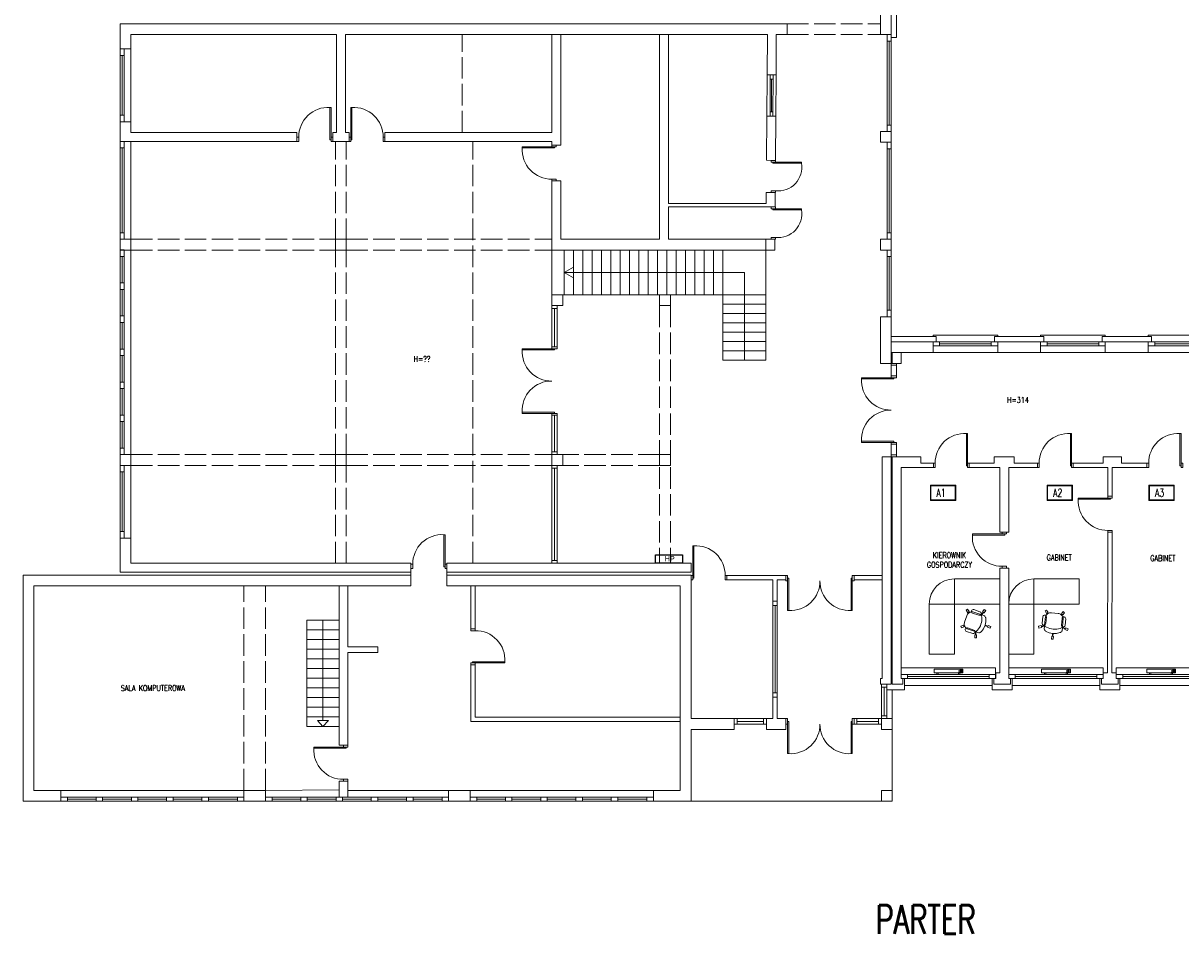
# Model space of a CAD drawing. Header units: millimetres. Extents: x -20020 to 55682, y 3351 to 17623.
# Tile 5 of 49: x -3241 to -17, y 3364 to 5901. Entities that reach past the tile are written whole.
import ezdxf

# ---------------------------------------------------------------- set-up
doc = ezdxf.new("R2010")
doc.units = ezdxf.units.MM
doc.linetypes.add('ACAD_ISO02W100', pattern=[15, 12, -3])
doc.layers.get('0').update_dxf_attribs({"color": 252, "lineweight": 9})
for name, color, linetype, lineweight in [('#UWAGI', 10, 'Continuous', 9), ('0 - przerywana', 252, 'ACAD_ISO02W100', 9), ('0- stolarka', 252, 'Continuous', 9), ('0- widokowe', 252, 'Continuous', 9), ('000 STOLARKA', 252, 'Continuous', 9), ('000- DODATKI', 252, 'Continuous', 9), ('000- ŚCIANY', 252, 'Continuous', 9), ('000-NUMERY SALI', 252, 'Continuous', 9), ('Grzejniki CO na rzucie', 252, 'Continuous', 9), ('PIK_09_MEBLE', 252, 'Continuous', 9)]:
    doc.layers.add(name, color=color, linetype=linetype, lineweight=lineweight)
doc.layers.add('Znaki bezp.', color=10, linetype='Continuous')
doc.styles.add('GENERATED_STYLE_7', font='txt', dxfattribs={"width": 0.8})
doc.styles.get("Standard").update_dxf_attribs({"font": 'romans.shx', "width": 0.7})

# ---------------------------------------------------------------- blocks, each defined once
blk = doc.blocks.new('OKNO 01')
at = {"layer": '0- stolarka'}
for points in [[(-526.8, 5012.8), (-706.8, 5012.8), (-706.8, 5001.8), (-526.8, 5001.8), (-526.8, 5012.8)], [(-688.6, 5012.8), (-688.6, 5001.8)], [(-688.6, 5007.3), (-545, 5007.3)], [(-545, 5012.8), (-545, 5001.8)]]:
    blk.add_lwpolyline(points, dxfattribs=at)
at = {"layer": '0- widokowe'}
for points in [[(-706.8, 5027.8), (-706.8, 5031.8), (-526.8, 5031.8), (-526.8, 5027.8)], [(-697.8, 5012.8), (-697.8, 5027.8), (-706.8, 5027.8)], [(-535.9, 5012.8), (-535.9, 5027.8), (-526.8, 5027.8)], [(-706.8, 4982.8), (-526.8, 4982.8)]]:
    blk.add_lwpolyline(points, dxfattribs=at)
blk = doc.blocks.new('d90')
at = {"layer": '0- stolarka'}
for points in [[(-270.5, 3071.8), (-270.5, 3161.8), (-267.5, 3161.8), (-267.5, 3071.8), (-270.5, 3071.8)], [(-275.5, 3079.3), (-270.5, 3079.3), (-270.5, 3067.3), (-275.5, 3067.3), (-275.5, 3079.3)], [(-180.5, 3079.3), (-175.5, 3079.3), (-175.5, 3067.3), (-180.5, 3067.3), (-180.5, 3079.3)]]:
    blk.add_lwpolyline(points, dxfattribs=at)
blk.add_lwpolyline([(-180.5, 3079.3, 0.437586), (-267.5, 3161.8, 1.233982)], format="xyb", dxfattribs=at)
blk = doc.blocks.new('OKNO 02')
at = {"layer": '0- stolarka'}
for points in [[(-795.8, 4074.8), (-532.4, 4074.8), (-532.4, 4085.8), (-795.8, 4085.8), (-795.8, 4074.8)], [(-777.7, 4074.8), (-777.7, 4085.8)], [(-550.6, 4080.3), (-777.7, 4080.3)], [(-550.6, 4074.8), (-550.6, 4085.8)]]:
    blk.add_lwpolyline(points, dxfattribs=at)
at = {"layer": '0- widokowe'}
for points in [[(-532.4, 4104.8), (-795.8, 4104.8)], [(-795.8, 4085.8), (-795.8, 4104.8)], [(-532.4, 4085.8), (-532.4, 4104.8)], [(-542.4, 4055.8), (-542.4, 4055.8), (-785.8, 4055.8), (-785.8, 4055.8)]]:
    blk.add_lwpolyline(points, dxfattribs=at)
blk = doc.blocks.new('drzwi 2x90')
at = {"layer": '0- stolarka'}
for points in [[(5795.1, 5238.8, -0.437586), (5712.6, 5325.8, -1.233982)], [(5795.1, 5238.8, 0.437586), (5712.6, 5151.8, 1.233982)]]:
    blk.add_lwpolyline(points, format="xyb", dxfattribs=at)
for points in [[(5802.6, 5328.8), (5712.6, 5328.8), (5712.6, 5325.8), (5802.6, 5325.8), (5802.6, 5328.8)], [(5795.1, 5333.8), (5795.1, 5328.8), (5810.1, 5328.8), (5810.1, 5333.8), (5795.1, 5333.8)], [(5802.6, 5148.8), (5712.6, 5148.8), (5712.6, 5151.8), (5802.6, 5151.8), (5802.6, 5148.8)], [(5795.1, 5143.8), (5795.1, 5148.8), (5810.1, 5148.8), (5810.1, 5143.8), (5795.1, 5143.8)]]:
    blk.add_lwpolyline(points, dxfattribs=at)
blk = doc.blocks.new('d80')
at = {"layer": '0- stolarka'}
for points in [[(-1033.6, 5476.6), (-1033.6, 5471.6), (-1045.6, 5471.6), (-1045.6, 5476.6), (-1033.6, 5476.6)], [(-1041.1, 5471.6), (-961.1, 5471.6), (-961.1, 5468.6), (-1041.1, 5468.6), (-1041.1, 5471.6)], [(-1033.6, 5391.6), (-1033.6, 5386.6), (-1045.6, 5386.6), (-1045.6, 5391.6), (-1033.6, 5391.6)]]:
    blk.add_lwpolyline(points, dxfattribs=at)
blk.add_lwpolyline([(-1033.6, 5391.6, 0.496076), (-961.1, 5468.6, 1.233982)], format="xyb", dxfattribs=at)
blk = doc.blocks.new('Z$W@#14095')
at = {"layer": 'PIK_09_MEBLE', "linetype": 'Continuous'}
for p, q in [((19.9, 38.6), (20.2, 40.2)), ((19.9, 29.1), (19.9, 38.6)), ((20.2, 40.2), (20.8, 41.8)), ((20.7, 60.7), (24.8, 63.6)), ((25.3, 54.2), (20.7, 60.7)), ((20.8, 41.8), (21.6, 43.2)), ((21.6, 43.2), (22.6, 44.5)), ((22.6, 44.5), (23.8, 45.7)), ((23.8, 45.7), (31.8, 48.4)), ((24.8, 63.6), (29.4, 57.1)), ((26.9, 55.4), (25.3, 54.2)), ((26.9, 55.4), (27.8, 56.1)), ((31.8, 48.4), (26.9, 55.4)), ((29.4, 57.1), (27.9, 56.1)), ((27.9, 56.1), (33.2, 48.9)), ((31.8, 48.5), (33.2, 49)), ((33.2, 48.9), (34.4, 49.3)), ((34.4, 49.3), (56.9, 56.5)), ((54.1, 63), (36.6, 57.4)), ((39.7, 47.9), (57.2, 53.5)), ((39.7, 47.9), (39.7, 47.9)), ((54.1, 63), (54.1, 63)), ((56.9, 56.5), (59.4, 56.5)), ((59.4, 56.5), (62, 56.1)), ((62, 56.1), (64.4, 55.3)), ((64.4, 55.3), (66.7, 54.1)), ((66.6, 57.1), (71.3, 63.5)), ((68.1, 56), (66.6, 57.1)), ((66.7, 54.1), (68.1, 56)), ((69.1, 55.2), (67.8, 53.4)), ((67.8, 53.4), (69.7, 51.8)), ((68, 56), (69, 55.3)), ((70.6, 54.1), (69.1, 55.2)), ((69.7, 51.8), (71.3, 49.8)), ((75.3, 60.6), (70.6, 54.1)), ((71.3, 63.5), (75.3, 60.6)), ((71.3, 49.8), (72.6, 47.7)), ((72.6, 47.7), (73.6, 45.4)), ((73.6, 45.4), (79.2, 27.8)), ((6.1, 16.6), (13.8, 19.1)), ((7.7, 11.9), (6.1, 16.6)), ((15.3, 14.3), (7.7, 11.9)), ((13.8, 19.1), (14.3, 17.3)), ((14.3, 17.3), (22, 19.8)), ((14.7, 16.1), (14.3, 17.3)), ((22.4, 18.5), (14.7, 16.1)), ((14.7, 16.1), (15.3, 14.3)), ((22, 19.8), (19.9, 29.1)), ((22, 19.8), (22.4, 18.5)), ((26.2, 9.7), (22.4, 18.5)), ((31.7, 2), (26.2, 9.7)), ((32.9, 0.8), (31.7, 2)), ((34.3, -0.1), (32.9, 0.8)), ((47.1, 1), (39, -1.5)), ((47.1, 1), (48.5, 1.5)), ((47.2, -7.6), (47.1, 1)), ((48.5, 1.4), (48.4, -7.6)), ((49.7, 1.7), (48.5, 1.4)), ((72.2, 9), (49.7, 1.7)), ((70.6, 11.7), (53.1, 6.1)), ((56.2, -3.4), (73.7, 2.2)), ((70.6, 11.7), (70.6, 11.7)), ((74.3, 10.5), (72.2, 9)), ((76.1, 12.3), (74.3, 10.5)), ((77.6, 14.4), (76.1, 12.3)), ((78.8, 16.7), (77.6, 14.4)), ((81, 16), (78.8, 16.7)), ((79.2, 27.8), (79.8, 25.3)), ((79.8, 20.3), (79.2, 17.8)), ((79.2, 17.8), (81.4, 17.1)), ((79.8, 25.3), (80, 22.8)), ((80, 22.8), (79.8, 20.3)), ((80.4, 14.2), (81, 16)), ((88, 11.7), (80.4, 14.2)), ((80.8, 15.7), (81.3, 17.2)), ((81.4, 17.1), (81.9, 18.9)), ((81.9, 18.9), (89.6, 16.4)), ((89.6, 16.4), (88, 11.7)), ((35.8, -0.8), (34.3, -0.1)), ((37.4, -1.3), (35.8, -0.8)), ((39, -1.5), (37.4, -1.3)), ((45.3, -15.6), (45.2, -7.6)), ((45.2, -7.6), (47.2, -7.6)), ((50.3, -15.6), (45.3, -15.6)), ((47.1, -7.5), (48.3, -7.5)), ((48.4, -7.6), (50.2, -7.6)), ((50.2, -7.6), (50.3, -15.6)), ((56.2, -3.4), (56.2, -3.4))]:
    blk.add_line(p, q, dxfattribs=at)
for centre, radius, start, end in [((74.9, 37.7), 44, 173.9437, 199.7938), ((41.4, 41.3), 10.3, 130.9193, 174.1814), ((38.1, 52.6), 5, 107.8491, 287.8491), ((55.6, 58.3), 5, 287.8491, 107.8491), ((58.1, 40.5), 16.2, 53.6526, 58.1201), ((75.8, 34.9), 44, 195.9043, 221.7545), ((50.7, 12.5), 10.3, 221.5167, 264.7788), ((54.6, 1.3), 5, 107.8491, 287.8491), ((72.1, 7), 5, 287.8491, 107.8491), ((63.8, 22.9), 16.2, 337.578, 342.0456)]:
    blk.add_arc(centre, radius, start, end, dxfattribs=at)
blk = doc.blocks.new('INNY_P_ALH_LEFT_P_90_80_80_30_10')
for p, q in [((-380, -70), (-280, -70)), ((-380, -90), (-320, -90)), ((-380, -110), (-280, -110)), ((-380, -130), (-320, -130))]:
    blk.add_line(p, q)
for points in [[(-320, -50), (-320, 0), (-280, 0), (-280, -50)], [(280, -50), (280, 0), (320, 0), (320, -50)], [(-400, -150), (400, -150), (400, -50), (-400, -50), (-400, -150)]]:
    blk.add_lwpolyline(points)

msp = doc.modelspace()

# ---------------------------------------------------------------- linework, layer by layer
msp.add_lwpolyline([(-823.45, 6535.28), (-808.45, 6535.28), (-808.45, 5860.56), (-823.45, 5860.56)])
at = {"layer": '0 - przerywana', "ltscale": 5}
for points in [[(-2018.25, 5596.21), (-2018.25, 5868.71)], [(-1113.25, 5898.71), (-853.45, 5898.71)], [(-1113.25, 5868.71), (-853.45, 5868.71)], [(-2370.75, 4396.21), (-2370.75, 5571.21)], [(-2340.75, 4396.21), (-2340.75, 5571.21)], [(-1988.25, 4396.21), (-1988.25, 5571.21)], [(-2940.75, 5298.71), (-1768.25, 5298.71)], [(-2940.75, 5268.71), (-1768.25, 5268.71)], [(-1468.25, 5113.71), (-1468.25, 4396.21)], [(-1438.25, 5113.71), (-1438.25, 4396.21)], [(-2940.75, 4698.71), (-1768.25, 4698.71)], [(-1468.25, 4698.71), (-1738.25, 4698.71)], [(-2940.75, 4668.71), (-1768.25, 4668.71)], [(-1468.25, 4668.71), (-1738.25, 4668.71)], [(-2625.75, 3763.21), (-2625.75, 4333.21)], [(-2565.75, 3763.21), (-2565.75, 4333.21)]]:
    msp.add_lwpolyline(points, dxfattribs=at)
at = {"layer": '0- stolarka'}
for points in [[(-834.45, 5616.87), (-834.45, 5868.71)], [(-823.45, 5868.71), (-823.45, 5850.54), (-834.45, 5850.54), (-834.45, 5868.71), (-823.45, 5868.71)], [(-823.45, 5868.71), (-823.45, 5616.87)], [(-828.95, 5616.87), (-828.95, 5850.54)], [(-2970.75, 5644.37), (-2970.75, 5828.71)], [(-2959.75, 5828.71), (-2959.75, 5810.54), (-2970.75, 5810.54), (-2970.75, 5828.71), (-2959.75, 5828.71)], [(-2965.25, 5644.37), (-2965.25, 5810.54)], [(-2959.75, 5828.71), (-2959.75, 5644.37)], [(-1152, 5756.76), (-1152.76, 5641.77), (-1160.76, 5641.77), (-1160.76, 5756.82), (-1152, 5756.76), (-1152, 5744.76), (-1160.76, 5744.76)], [(-1156.72, 5653.8), (-1156.72, 5744.76)], [(-2959.75, 5644.37), (-2959.75, 5626.21), (-2970.75, 5626.21), (-2970.75, 5644.37), (-2959.75, 5644.37)], [(-1160.76, 5641.77), (-1160.76, 5653.77), (-1152.68, 5653.83)], [(-823.45, 5616.87), (-823.45, 5598.71), (-834.45, 5598.71), (-834.45, 5616.87), (-823.45, 5616.87)], [(-2970.75, 5316.87), (-2970.75, 5571.21)], [(-2959.75, 5571.21), (-2959.75, 5553.04), (-2970.75, 5553.04), (-2970.75, 5571.21), (-2959.75, 5571.21)], [(-2965.25, 5316.87), (-2965.25, 5553.04)], [(-2959.75, 5571.21), (-2959.75, 5316.87)], [(-834.45, 5316.87), (-834.45, 5568.71)], [(-823.45, 5568.71), (-823.45, 5550.54), (-834.45, 5550.54), (-834.45, 5568.71), (-823.45, 5568.71)], [(-828.95, 5316.87), (-828.95, 5550.54)], [(-823.45, 5568.71), (-823.45, 5316.87)], [(-2959.75, 5316.87), (-2959.75, 5298.71), (-2970.75, 5298.71), (-2970.75, 5316.87), (-2959.75, 5316.87)], [(-823.45, 5316.87), (-823.45, 5298.71), (-834.45, 5298.71), (-834.45, 5316.87), (-823.45, 5316.87)], [(-2970.75, 5176.95), (-2970.75, 5268.97)], [(-2959.75, 5268.97), (-2959.75, 5250.8), (-2970.75, 5250.8), (-2970.75, 5268.97), (-2959.75, 5268.97)], [(-2959.75, 5268.97), (-2959.75, 5176.95)], [(-834.45, 5100.98), (-834.45, 5268.71)], [(-823.45, 5268.71), (-823.45, 5250.54), (-834.45, 5250.54), (-834.45, 5268.71), (-823.45, 5268.71)], [(-823.45, 5268.71), (-823.45, 5100.98)], [(-2965.25, 5176.95), (-2965.25, 5250.8)], [(-828.95, 5100.98), (-828.95, 5250.54)], [(-2970.75, 5084.94), (-2970.75, 5176.95)], [(-2959.75, 5176.95), (-2959.75, 5158.79), (-2970.75, 5158.79), (-2970.75, 5176.95), (-2959.75, 5176.95)], [(-2965.25, 5084.94), (-2965.25, 5158.79)], [(-2959.75, 5176.95), (-2959.75, 5084.94)], [(-1768.25, 5105.71), (-1753.25, 5105.71), (-1753.25, 5113.71), (-1768.25, 5113.71), (-1768.25, 5105.71)], [(-1768.25, 4998.71), (-1768.25, 5105.71)], [(-1760.75, 5105.71), (-1760.75, 4998.71)], [(-1753.25, 5105.71), (-1753.25, 4998.71)], [(-823.45, 5100.98), (-823.45, 5082.81), (-834.45, 5082.81), (-834.45, 5100.98), (-823.45, 5100.98)], [(-2970.75, 4992.92), (-2970.75, 5084.94)], [(-2959.75, 5084.94), (-2959.75, 5066.77), (-2970.75, 5066.77), (-2970.75, 5084.94), (-2959.75, 5084.94)], [(-2965.25, 4992.92), (-2965.25, 5066.77)], [(-2959.75, 5084.94), (-2959.75, 4992.92)], [(-544.96, 5001.81), (-544.96, 5012.81)], [(-2970.75, 4900.91), (-2970.75, 4992.92)], [(-2959.75, 4992.92), (-2959.75, 4974.75), (-2970.75, 4974.75), (-2970.75, 4992.92), (-2959.75, 4992.92)], [(-2965.25, 4900.91), (-2965.25, 4974.75)], [(-2959.75, 4992.92), (-2959.75, 4900.91)], [(-823.14, 4952.81), (-823.14, 4947.81), (-808.14, 4947.81), (-808.14, 4952.81), (-823.14, 4952.81)], [(-823.14, 4952.81), (-823.14, 4917.81)], [(-808.14, 4917.81), (-808.14, 4952.81)], [(-2970.75, 4808.89), (-2970.75, 4900.91)], [(-2959.75, 4900.91), (-2959.75, 4882.74), (-2970.75, 4882.74), (-2970.75, 4900.91), (-2959.75, 4900.91)], [(-2959.75, 4900.91), (-2959.75, 4808.89)], [(-2965.25, 4808.89), (-2965.25, 4882.74)], [(-2970.75, 4716.87), (-2970.75, 4808.89)], [(-2959.75, 4808.89), (-2959.75, 4790.72), (-2970.75, 4790.72), (-2970.75, 4808.89), (-2959.75, 4808.89)], [(-2959.75, 4808.89), (-2959.75, 4716.87)], [(-1768.25, 4808.71), (-1768.25, 4706.71)], [(-1760.75, 4808.71), (-1760.75, 4706.71)], [(-1753.25, 4706.71), (-1753.25, 4808.71)], [(-2965.25, 4716.87), (-2965.25, 4790.72)], [(-2959.75, 4716.87), (-2959.75, 4698.71), (-2970.75, 4698.71), (-2970.75, 4716.87), (-2959.75, 4716.87)], [(-823.14, 4697.81), (-823.14, 4727.63)], [(-808.14, 4727.63), (-808.14, 4697.81)], [(-1768.25, 4698.71), (-1753.25, 4698.71), (-1753.25, 4706.71), (-1768.25, 4706.71), (-1768.25, 4698.71)], [(-823.14, 4692.81), (-823.14, 4697.81), (-808.14, 4697.81), (-808.14, 4692.81), (-823.14, 4692.81)], [(-2970.75, 4484.37), (-2970.75, 4668.71)], [(-2959.75, 4668.71), (-2959.75, 4650.54), (-2970.75, 4650.54), (-2970.75, 4668.71), (-2959.75, 4668.71)], [(-2965.25, 4484.37), (-2965.25, 4650.54)], [(-2959.75, 4668.71), (-2959.75, 4484.37)], [(-1768.25, 4660.71), (-1753.25, 4660.71), (-1753.25, 4668.71), (-1768.25, 4668.71), (-1768.25, 4660.71)], [(-1768.25, 4404.21), (-1768.25, 4660.71)], [(-1760.75, 4404.21), (-1760.75, 4660.71)], [(-1753.25, 4660.71), (-1753.25, 4404.21)], [(-2959.75, 4484.37), (-2959.75, 4466.21), (-2970.75, 4466.21), (-2970.75, 4484.37), (-2959.75, 4484.37)], [(-1768.25, 4396.21), (-1753.25, 4396.21), (-1753.25, 4404.21), (-1768.25, 4404.21), (-1768.25, 4396.21)], [(-1152.75, 4290.28), (-1152.75, 4278.28), (-1140.75, 4278.28), (-1140.75, 4290.28), (-1152.75, 4290.28), (-1152.75, 4023.21), (-1140.75, 4023.21), (-1140.75, 4035.21), (-1152.75, 4035.21), (-1140.75, 4035.21), (-1140.75, 4278.28), (-1146.75, 4278.28), (-1146.75, 4035.21)], [(-835.75, 4058.81), (-835.75, 4050.81), (-850.75, 4050.81), (-850.75, 4058.81), (-835.75, 4058.81)], [(-850.75, 4050.81), (-850.75, 3971.21)], [(-843.25, 4050.81), (-843.25, 3971.21)], [(-835.75, 3971.21), (-835.75, 4050.81)], [(-835.75, 3971.21), (-835.75, 3963.21), (-850.75, 3963.21), (-850.75, 3971.21), (-835.75, 3971.21)], [(-1260.75, 3963.21), (-1252.75, 3963.21), (-1252.75, 3948.21), (-1260.75, 3948.21), (-1260.75, 3963.21)], [(-1178.75, 3963.21), (-1252.75, 3963.21)], [(-1252.75, 3955.71), (-1178.75, 3955.71)], [(-1252.75, 3948.21), (-1178.75, 3948.21)], [(-1178.75, 3963.21), (-1170.75, 3963.21), (-1170.75, 3948.21), (-1178.75, 3948.21), (-1178.75, 3963.21)], [(-926.75, 3963.21), (-918.75, 3963.21), (-918.75, 3948.21), (-926.75, 3948.21), (-926.75, 3963.21)], [(-858.75, 3963.21), (-918.75, 3963.21)], [(-918.75, 3955.71), (-858.75, 3955.71)], [(-918.75, 3948.21), (-858.75, 3948.21)], [(-858.75, 3963.21), (-850.75, 3963.21), (-850.75, 3948.21), (-858.75, 3948.21), (-858.75, 3963.21)], [(-3135.75, 3744.21), (-3117.58, 3744.21), (-3117.58, 3733.21), (-3135.75, 3733.21), (-3135.75, 3744.21)], [(-3117.58, 3744.21), (-2643.92, 3744.21)], [(-3037.58, 3744.21), (-3019.41, 3744.21), (-3019.41, 3733.21), (-3037.58, 3733.21), (-3037.58, 3744.21)], [(-2939.41, 3744.21), (-2921.24, 3744.21), (-2921.24, 3733.21), (-2939.41, 3733.21), (-2939.41, 3744.21)], [(-2841.24, 3744.21), (-2823.08, 3744.21), (-2823.08, 3733.21), (-2841.24, 3733.21), (-2841.24, 3744.21)], [(-2743.08, 3744.21), (-2724.91, 3744.21), (-2724.91, 3733.21), (-2743.08, 3733.21), (-2743.08, 3744.21)], [(-2643.92, 3744.21), (-2625.75, 3744.21), (-2625.75, 3733.21), (-2643.92, 3733.21), (-2643.92, 3744.21)], [(-2565.75, 3744.21), (-2547.58, 3744.21), (-2547.58, 3733.21), (-2565.75, 3733.21), (-2565.75, 3744.21)], [(-2547.58, 3744.21), (-2073.92, 3744.21)], [(-2467.58, 3744.21), (-2449.41, 3744.21), (-2449.41, 3733.21), (-2467.58, 3733.21), (-2467.58, 3744.21)], [(-2369.41, 3744.21), (-2351.24, 3744.21), (-2351.24, 3733.21), (-2369.41, 3733.21), (-2369.41, 3744.21)], [(-2271.24, 3744.21), (-2253.08, 3744.21), (-2253.08, 3733.21), (-2271.24, 3733.21), (-2271.24, 3744.21)], [(-2173.08, 3744.21), (-2154.91, 3744.21), (-2154.91, 3733.21), (-2173.08, 3733.21), (-2173.08, 3744.21)], [(-2073.92, 3744.21), (-2055.75, 3744.21), (-2055.75, 3733.21), (-2073.92, 3733.21), (-2073.92, 3744.21)], [(-1995.75, 3744.21), (-1977.58, 3744.21), (-1977.58, 3733.21), (-1995.75, 3733.21), (-1995.75, 3744.21)], [(-1977.58, 3744.21), (-1503.92, 3744.21)], [(-1897.58, 3744.21), (-1879.41, 3744.21), (-1879.41, 3733.21), (-1897.58, 3733.21), (-1897.58, 3744.21)], [(-1799.41, 3744.21), (-1781.24, 3744.21), (-1781.24, 3733.21), (-1799.41, 3733.21), (-1799.41, 3744.21)], [(-1701.24, 3744.21), (-1683.08, 3744.21), (-1683.08, 3733.21), (-1701.24, 3733.21), (-1701.24, 3744.21)], [(-1603.08, 3744.21), (-1584.91, 3744.21), (-1584.91, 3733.21), (-1603.08, 3733.21), (-1603.08, 3744.21)], [(-1503.92, 3744.21), (-1485.75, 3744.21), (-1485.75, 3733.21), (-1503.92, 3733.21), (-1503.92, 3744.21)], [(-3037.58, 3738.71), (-3117.58, 3738.71)], [(-2643.92, 3733.21), (-3117.58, 3733.21)], [(-2939.41, 3738.71), (-3019.41, 3738.71)], [(-2841.24, 3738.71), (-2921.24, 3738.71)], [(-2743.08, 3738.71), (-2823.08, 3738.71)], [(-2643.92, 3738.71), (-2724.91, 3738.71)], [(-2467.58, 3738.71), (-2547.58, 3738.71)], [(-2073.92, 3733.21), (-2547.58, 3733.21)], [(-2369.41, 3738.71), (-2449.41, 3738.71)], [(-2271.24, 3738.71), (-2351.24, 3738.71)], [(-2173.08, 3738.71), (-2253.08, 3738.71)], [(-2073.92, 3738.71), (-2154.91, 3738.71)], [(-1897.58, 3738.71), (-1977.58, 3738.71)], [(-1503.92, 3733.21), (-1977.58, 3733.21)], [(-1799.41, 3738.71), (-1879.41, 3738.71)], [(-1701.24, 3738.71), (-1781.24, 3738.71)], [(-1603.08, 3738.71), (-1683.08, 3738.71)], [(-1503.92, 3738.71), (-1584.91, 3738.71)]]:
    msp.add_lwpolyline(points, dxfattribs=at)
at = {"layer": '0- widokowe'}
for points in [[(-2940.75, 5626.21), (-2940.75, 5828.71)], [(-1169, 5756.88), (-1169.76, 5641.88)], [(-1144.76, 5641.72), (-1144, 5756.71)], [(-2940.75, 5298.71), (-2940.75, 5571.21)], [(-2940.75, 4698.71), (-2940.75, 5268.71)], [(-1768.25, 5143.71), (-1292.25, 5143.71), (-1292.25, 4961.71), (-1172.25, 4961.71), (-1172.25, 5268.71), (-1768.25, 5268.71)], [(-1768.25, 5143.71), (-1768.25, 5268.71)], [(-1734.25, 5143.71), (-1734.25, 5268.71)], [(-1708.25, 5143.71), (-1708.25, 5268.71)], [(-1682.25, 5143.71), (-1682.25, 5268.71)], [(-1656.25, 5143.71), (-1656.25, 5268.71)], [(-1630.25, 5143.71), (-1630.25, 5268.71)], [(-1604.25, 5143.71), (-1604.25, 5268.71)], [(-1578.25, 5143.71), (-1578.25, 5268.71)], [(-1552.25, 5143.71), (-1552.25, 5268.71)], [(-1526.25, 5143.71), (-1526.25, 5268.71)], [(-1500.25, 5143.71), (-1500.25, 5268.71)], [(-1474.25, 5143.71), (-1474.25, 5268.71)], [(-1448.25, 5143.71), (-1448.25, 5268.71)], [(-1422.25, 5143.71), (-1422.25, 5268.71)], [(-1396.25, 5143.71), (-1396.25, 5268.71)], [(-1370.25, 5143.71), (-1370.25, 5268.71)], [(-1344.25, 5143.71), (-1344.25, 5268.71)], [(-1318.25, 5143.71), (-1318.25, 5268.71)], [(-1292.25, 5143.71), (-1292.25, 5268.71)], [(-1232.25, 4961.71), (-1232.25, 5206.21), (-1734.25, 5206.21), (-1708.25, 5221.22), (-1708.25, 5206.21), (-1708.25, 5191), (-1734.25, 5206.21)], [(-1172.25, 5143.71), (-1292.25, 5143.71)], [(-1172.25, 5117.71), (-1292.25, 5117.71)], [(-1172.25, 5091.71), (-1292.25, 5091.71)], [(-1172.25, 5065.71), (-1292.25, 5065.71)], [(-1172.25, 5039.71), (-1292.25, 5039.71)], [(-1172.25, 5013.71), (-1292.25, 5013.71)], [(-706.79, 5027.81), (-823.45, 5027.81)], [(-398.13, 5012.81), (-398.13, 5027.81), (-526.79, 5027.81)], [(-236.22, 5012.81), (-236.22, 5027.81), (-227.13, 5027.81)], [(-98.46, 5012.81), (-98.46, 5027.81), (-227.13, 5027.81)], [(-1172.25, 4987.71), (-1292.25, 4987.71)], [(-1172.25, 4961.71), (-1292.25, 4961.71)], [(-2940.75, 4466.21), (-2940.75, 4668.71)], [(-2410.95, 4237.96), (-2450.75, 4237.96), (-2450.75, 4210.96), (-2360.75, 4210.96), (-2360.75, 4237.96)], [(-2360.75, 4237.96), (-2410.95, 4237.96)], [(-2405.75, 4237.96), (-2405.75, 3958.39)], [(-2360.75, 4210.96), (-2450.75, 4210.96), (-2450.75, 4183.96), (-2360.75, 4183.96), (-2360.75, 4210.96)], [(-2360.75, 4183.96), (-2450.75, 4183.96), (-2450.75, 4156.96), (-2360.75, 4156.96), (-2360.75, 4183.96)], [(-2360.75, 4156.96), (-2450.75, 4156.96)], [(-2450.75, 4129.96), (-2360.75, 4129.96), (-2360.75, 4156.96)], [(-2450.75, 4156.96), (-2450.75, 3940.96)], [(-2360.75, 4129.96), (-2450.75, 4129.96)], [(-2360.75, 4102.96), (-2450.75, 4102.96)], [(-2360.75, 4075.96), (-2450.75, 4075.96)], [(-835.75, 4058.81), (-835.75, 4043.81), (-785.84, 4043.81), (-785.84, 4074.81)], [(-486.39, 4074.81), (-486.39, 4043.81), (-542.39, 4043.81), (-542.39, 4074.81)], [(-186.73, 4074.81), (-186.73, 4043.81), (-242.73, 4043.81), (-242.73, 4074.81)], [(-2360.75, 4048.96), (-2450.75, 4048.96)], [(-820.75, 4043.81), (-820.75, 3733.21), (-1380.75, 3733.21)], [(-2360.75, 4021.96), (-2450.75, 4021.96)], [(-2360.75, 3994.96), (-2450.75, 3994.96)], [(-2360.75, 3967.96), (-2450.75, 3967.96)], [(-2360.75, 3940.96), (-2450.75, 3940.96)], [(-2405.75, 3958.39), (-2421.07, 3958.39), (-2405.75, 3940.96)], [(-2405.75, 3958.39), (-2390.43, 3958.39), (-2405.75, 3940.96)], [(-3135.75, 3763.21), (-2625.75, 3763.21)], [(-2565.75, 3763.21), (-2360.53, 3765.13)], [(-2055.75, 3763.21), (-2336.75, 3763.21)], [(-1995.75, 3763.21), (-1485.75, 3763.21)]]:
    msp.add_lwpolyline(points, dxfattribs=at)
at = {"layer": '000- ŚCIANY'}
for points in [[(-853.45, 6531.28), (-853.45, 5868.71), (-823.45, 5868.71), (-823.45, 6531.28)], [(-1143.25, 5898.71), (-2970.75, 5898.71)], [(-2970.75, 5898.71), (-2970.75, 5868.71), (-2970.75, 5828.71), (-2940.75, 5828.71), (-2940.75, 5868.71)], [(-2368.25, 5868.71), (-2940.75, 5868.71)], [(-2368.25, 5596.21), (-2368.25, 5868.71)], [(-1168.25, 5868.71), (-2343.25, 5868.71)], [(-2343.25, 5596.21), (-2343.25, 5868.71)], [(-1768.25, 5596.21), (-1768.25, 5868.71)], [(-1743.25, 5571.21), (-1743.25, 5868.71)], [(-1468.25, 5571.21), (-1468.25, 5868.71)], [(-1443.25, 5571.21), (-1443.25, 5868.71)], [(-1169, 5756.88), (-1168.25, 5868.71)], [(-1144, 5756.71), (-1143.25, 5868.71)], [(-1143.25, 5868.71), (-1113.25, 5868.71), (-1113.25, 5898.71), (-1143.25, 5898.71)], [(-1144, 5756.71), (-1169, 5756.88)], [(-2940.75, 5596.21), (-2940.75, 5626.21), (-2970.75, 5626.21), (-2970.75, 5571.21)], [(-1170.58, 5518.7), (-1169.76, 5641.88)], [(-1144.76, 5641.72), (-1169.76, 5641.88)], [(-1145.58, 5518.53), (-1144.76, 5641.72)], [(-2478.25, 5596.21), (-2940.75, 5596.21)], [(-2478.25, 5596.21), (-2478.25, 5571.21)], [(-2368.25, 5596.21), (-2378.25, 5596.21)], [(-2378.25, 5596.21), (-2378.25, 5571.21)], [(-2333.25, 5596.21), (-2343.25, 5596.21)], [(-2333.25, 5596.21), (-2333.25, 5571.21)], [(-1768.25, 5596.21), (-2233.25, 5596.21)], [(-2233.25, 5596.21), (-2233.25, 5571.21)], [(-853.45, 5583.71), (-853.45, 5568.71), (-823.45, 5568.71), (-823.45, 5598.71), (-853.45, 5598.71), (-853.45, 5583.71)], [(-2478.25, 5571.21), (-2970.75, 5571.21)], [(-2333.25, 5571.21), (-2378.25, 5571.21)], [(-1768.25, 5571.21), (-2233.25, 5571.21)], [(-1768.25, 5561.21), (-1768.25, 5571.21)], [(-1768.25, 5561.21), (-1743.25, 5561.21)], [(-1743.25, 5561.21), (-1743.25, 5571.21)], [(-1468.25, 5298.71), (-1468.25, 5571.21)], [(-1443.25, 5398.54), (-1443.25, 5571.21)], [(-1170.58, 5518.7), (-1145.58, 5518.53)], [(-1768.25, 5268.71), (-1768.25, 5461.21)], [(-1743.25, 5461.21), (-1768.25, 5461.21)], [(-1743.25, 5298.71), (-1743.25, 5461.21)], [(-1171.38, 5398.54), (-1171.18, 5428.7)], [(-1146.45, 5388.54), (-1146.45, 5428.54), (-1171.18, 5428.7)], [(-1443.25, 5398.54), (-1171.38, 5398.54)], [(-1443.25, 5298.71), (-1443.25, 5388.54)], [(-1443.25, 5388.54), (-1146.45, 5388.54)], [(-2970.75, 5283.71), (-2970.75, 5268.71), (-2940.75, 5268.71), (-2940.75, 5298.71), (-2970.75, 5298.71), (-2970.75, 5283.71)], [(-2370.75, 5283.71), (-2370.75, 5268.71), (-2340.75, 5268.71), (-2340.75, 5298.71), (-2370.75, 5298.71), (-2370.75, 5283.71)], [(-1468.25, 5298.71), (-1743.25, 5298.71)], [(-1147.25, 5298.71), (-1443.25, 5298.71)], [(-1172.25, 5268.71), (-1172.05, 5298.71)], [(-1147.25, 5268.71), (-1147.25, 5298.71)], [(-853.45, 5283.71), (-853.45, 5268.71), (-823.45, 5268.71), (-823.45, 5298.71), (-853.45, 5298.71), (-853.45, 5283.71)], [(-1147.25, 5268.71), (-1768.25, 5268.71)], [(-1768.25, 5128.71), (-1768.25, 5113.71), (-1738.25, 5113.71), (-1738.25, 5143.71), (-1768.25, 5143.71), (-1768.25, 5128.71)], [(-1468.25, 5128.71), (-1468.25, 5113.71), (-1438.25, 5113.71), (-1438.25, 5143.71), (-1468.25, 5143.71), (-1468.25, 5128.71)], [(-853.45, 4952.81), (-853.45, 5082.81)], [(-853.45, 5082.81), (-823.45, 5082.81)], [(-823.45, 4982.81), (-823.45, 5082.81)], [(-823.45, 5012.81), (-706.79, 5012.81)], [(-706.79, 4982.81), (-706.79, 5012.81)], [(-526.79, 5012.81), (-407.13, 5012.81)], [(-526.79, 4982.81), (-526.79, 5012.81)], [(-407.13, 4982.81), (-407.13, 5012.81)], [(-227.13, 4982.81), (-227.13, 5012.81)], [(-227.13, 5012.81), (-107.47, 5012.81)], [(-107.47, 4982.81), (-107.47, 5012.81)], [(-853.45, 4952.81), (-823.45, 4952.81), (-823.45, 4982.81)], [(-706.79, 4982.81), (-823.45, 4982.81)], [(-795.84, 4982.81), (-795.84, 4952.81), (-820.44, 4952.81), (-820.44, 4982.81)], [(-407.13, 4982.81), (-526.79, 4982.81)], [(-107.47, 4982.81), (-227.13, 4982.81)], [(-2970.75, 4683.71), (-2970.75, 4668.71), (-2940.75, 4668.71), (-2940.75, 4698.71), (-2970.75, 4698.71), (-2970.75, 4683.71)], [(-2370.75, 4683.71), (-2370.75, 4668.71), (-2340.75, 4668.71), (-2340.75, 4698.71), (-2370.75, 4698.71), (-2370.75, 4683.71)], [(-1768.25, 4683.71), (-1768.25, 4668.71), (-1738.25, 4668.71), (-1738.25, 4698.71), (-1768.25, 4698.71), (-1768.25, 4683.71)], [(-1468.25, 4683.71), (-1468.25, 4668.71), (-1438.25, 4668.71), (-1438.25, 4698.71), (-1468.25, 4698.71), (-1468.25, 4683.71)], [(-848.05, 4662.81), (-848.05, 4692.81)], [(-795.84, 4692.81), (-795.84, 4692.81), (-848.05, 4692.81)], [(-823.45, 4662.81), (-823.45, 4692.81)], [(-820.44, 4662.81), (-820.44, 4692.81)], [(-740.84, 4692.81), (-795.84, 4692.81)], [(-740.84, 4692.81), (-740.84, 4674.81)], [(-481.14, 4692.81), (-536.18, 4692.81)], [(-521.18, 4692.81), (-536.18, 4692.81), (-536.18, 4674.81)], [(-481.14, 4692.81), (-481.14, 4674.81)], [(-182.14, 4692.81), (-233.14, 4692.81)], [(-233.14, 4692.81), (-233.14, 4674.81)], [(-182.14, 4692.81), (-182.14, 4674.81), (-182.14, 4674.81), (-111.18, 4674.81), (-111.18, 4662.81)], [(-848.05, 4090.81), (-848.05, 4662.81)], [(-823.45, 4090.81), (-823.45, 4662.81)], [(-820.44, 4090.81), (-820.44, 4662.81)], [(-705.84, 4662.81), (-795.84, 4662.81)], [(-795.84, 4090.81), (-795.84, 4662.81)], [(-740.84, 4674.81), (-705.84, 4674.81), (-705.84, 4662.81)], [(-605.84, 4674.81), (-605.84, 4662.81)], [(-605.84, 4674.81), (-536.18, 4674.81)], [(-521.18, 4662.81), (-605.84, 4662.81)], [(-521.18, 4482.81), (-521.18, 4662.81)], [(-416.18, 4662.81), (-496.18, 4662.81)], [(-496.18, 4482.81), (-496.18, 4662.81)], [(-481.14, 4674.81), (-416.18, 4674.81)], [(-416.18, 4674.81), (-416.18, 4662.81)], [(-316.18, 4674.81), (-316.18, 4662.81)], [(-316.18, 4674.81), (-233.14, 4674.81)], [(-219.68, 4662.81), (-316.18, 4662.81)], [(-219.81, 4582.81), (-219.68, 4662.81)], [(-207.81, 4582.8), (-207.68, 4662.8)], [(-207.68, 4662.8), (-111.18, 4662.81)], [(-219.81, 4582.81), (-207.81, 4582.8)], [(-496.18, 4482.81), (-521.18, 4482.81)], [(-220.62, 4090.81), (-219.97, 4482.81)], [(-219.97, 4482.81), (-207.97, 4482.8)], [(-208.62, 4090.8), (-207.97, 4482.8)], [(-2970.75, 4371.21), (-2970.75, 4466.21)], [(-2940.75, 4466.21), (-2970.75, 4466.21)], [(-2940.75, 4396.21), (-2940.75, 4466.21)], [(-2160.75, 4396.21), (-2940.75, 4396.21)], [(-2160.75, 4396.21), (-2160.75, 4333.21)], [(-1380.75, 4396.21), (-2060.75, 4396.21)], [(-2060.75, 4396.21), (-2060.75, 4333.21)], [(-1380.75, 4396.21), (-1380.75, 4371.21)], [(-2160.75, 4363.21), (-3240.75, 4363.21)], [(-3240.75, 3733.21), (-3240.75, 4363.21)], [(-2160.75, 4371.21), (-2970.75, 4371.21)], [(-1380.75, 4371.21), (-2060.75, 4371.21)], [(-1380.75, 4363.21), (-2060.75, 4363.21)], [(-1380.75, 3963.21), (-1380.75, 4363.21)], [(-1140.75, 4362.28), (-1280.75, 4362.28)], [(-1280.75, 4362.28), (-1280.75, 4350.28)], [(-1140.75, 4362.28), (-1116.75, 4362.28), (-1116.75, 4350.28), (-1140.75, 4350.28)], [(-848.05, 4362.28), (-926.75, 4362.28), (-926.75, 4350.28), (-848.05, 4350.28)], [(-521.18, 4090.81), (-521.18, 4382.81)], [(-496.18, 4382.81), (-521.18, 4382.81)], [(-496.18, 4090.81), (-496.18, 4382.81)], [(-2160.75, 4333.21), (-3210.75, 4333.21)], [(-3210.75, 3763.21), (-3210.75, 4333.21)], [(-2336.75, 4333.21), (-2336.75, 4163.21), (-2252.75, 4163.21), (-2252.75, 4147.21), (-2336.75, 4147.21), (-2336.75, 3889.21), (-2360.75, 3889.21), (-2360.75, 4333.21)], [(-1410.75, 4333.21), (-2060.75, 4333.21)], [(-1993.75, 4333.21), (-1993.75, 4213.21)], [(-1981.75, 4333.21), (-1981.75, 4213.21)], [(-1410.75, 3763.21), (-1410.75, 4333.21)], [(-1152.75, 4290.28), (-1152.75, 4350.28), (-1280.75, 4350.28)], [(-1140.75, 4290.28), (-1140.75, 4350.28)], [(-1152.75, 4290.28), (-1140.75, 4290.28)], [(-1981.75, 4213.21), (-1993.75, 4213.21)], [(-1993.75, 4113.21), (-1993.75, 3955.21), (-1410.75, 3955.21)], [(-1981.75, 4113.21), (-1993.75, 4113.21)], [(-1981.75, 4113.21), (-1981.75, 3967.21), (-1410.75, 3967.21)], [(-823.45, 4090.81), (-823.45, 4058.81), (-840.19, 4058.81), (-853.05, 4058.81), (-853.05, 4074.81), (-848.05, 4074.81), (-848.05, 4090.81)], [(-795.84, 4090.81), (-795.84, 4074.81), (-790.84, 4074.81), (-790.84, 4058.81), (-820.44, 4058.81), (-820.44, 4058.81), (-820.44, 4090.81)], [(-496.18, 4090.81), (-496.18, 4074.81), (-491.18, 4074.81), (-491.18, 4058.81), (-537.39, 4058.81), (-537.39, 4074.81), (-532.39, 4074.81), (-532.39, 4090.81)], [(-532.39, 4090.81), (-521.18, 4090.81)], [(-208.62, 4090.81), (-196.51, 4090.81), (-196.51, 4074.81), (-191.51, 4074.81), (-191.51, 4058.81), (-237.73, 4058.81), (-237.73, 4074.81), (-232.73, 4074.81), (-232.73, 4090.81)], [(-232.73, 4090.81), (-220.62, 4090.81)], [(-537.39, 4058.81), (-491.18, 4058.81)], [(-237.73, 4058.81), (-191.51, 4058.81)], [(-1152.75, 3963.21), (-1152.75, 4023.21)], [(-1152.75, 4023.21), (-1140.75, 4023.21)], [(-1140.75, 3963.21), (-1140.75, 4023.21)], [(-1260.75, 3963.21), (-1380.75, 3963.21)], [(-1260.75, 3963.21), (-1260.75, 3933.21)], [(-1116.75, 3963.21), (-1116.75, 3933.21), (-1170.75, 3933.21)], [(-1152.75, 3963.21), (-1170.75, 3963.21)], [(-1170.75, 3963.21), (-1170.75, 3933.21)], [(-1116.75, 3963.21), (-1140.75, 3963.21)], [(-850.75, 3963.21), (-820.75, 3963.21), (-820.75, 3933.21), (-850.75, 3933.21), (-850.75, 3963.21)], [(-1380.75, 3733.21), (-1380.75, 3933.21)], [(-1260.75, 3933.21), (-1380.75, 3933.21)], [(-2336.75, 3744.21), (-2336.75, 3789.21), (-2360.75, 3789.21), (-2360.33, 3744.21), (-2336.75, 3744.21)], [(-3210.75, 3763.21), (-3135.75, 3763.21)], [(-3135.75, 3763.21), (-3135.75, 3733.21)], [(-2625.75, 3763.21), (-2565.75, 3763.21)], [(-2625.75, 3763.21), (-2625.75, 3733.21)], [(-2565.75, 3763.21), (-2565.75, 3733.21)], [(-2055.75, 3763.21), (-1995.75, 3763.21)], [(-2055.75, 3763.21), (-2055.75, 3733.21)], [(-1995.75, 3763.21), (-1995.75, 3733.21)], [(-1485.75, 3763.21), (-1410.75, 3763.21)], [(-1485.75, 3763.21), (-1485.75, 3733.21)], [(-850.75, 3763.21), (-820.75, 3763.21), (-820.75, 3733.21), (-850.75, 3733.21), (-850.75, 3763.21)], [(-3240.75, 3733.21), (-3135.75, 3733.21)], [(-2625.75, 3733.21), (-2565.75, 3733.21)], [(-2055.75, 3733.21), (-1995.75, 3733.21)], [(-1485.75, 3733.21), (-1380.75, 3733.21)], [(-1398.75, 3733.21), (-1410.75, 3733.21)]]:
    msp.add_lwpolyline(points, dxfattribs=at)
at = {"layer": '000-NUMERY SALI'}
for points in [[(-714.22, 4613.31), (-643.32, 4613.31), (-643.32, 4571.11), (-714.22, 4571.11)], [(-712.72, 4611.81), (-644.82, 4611.81), (-644.82, 4572.61), (-712.72, 4572.61)], [(-389.3, 4613.31), (-318.4, 4613.31), (-318.4, 4571.11), (-389.3, 4571.11)], [(-387.8, 4611.81), (-319.9, 4611.81), (-319.9, 4572.61), (-387.8, 4572.61)], [(-105.83, 4613.31), (-34.93, 4613.31), (-34.93, 4571.11), (-105.83, 4571.11)], [(-104.33, 4611.81), (-36.43, 4611.81), (-36.43, 4572.61), (-104.33, 4572.61)]]:
    msp.add_lwpolyline(points, close=True, dxfattribs=at)
at = {"layer": 'PIK_09_MEBLE'}
for points in [[(-521.18, 4352.43), (-647.41, 4352.42), (-647.41, 4282.42), (-521.18, 4282.43), (-521.18, 4352.43)], [(-299.94, 4352.43), (-426.18, 4352.42), (-426.18, 4282.42), (-299.94, 4282.43), (-299.94, 4352.43)], [(-647.41, 4142.42), (-647.41, 4282.42), (-717.41, 4282.42), (-717.41, 4142.42), (-647.41, 4142.42)], [(-426.18, 4142.42), (-426.18, 4282.42), (-496.18, 4282.42), (-496.18, 4142.42), (-426.18, 4142.42)]]:
    msp.add_lwpolyline(points, dxfattribs=at)
for centre in [(-647.41, 4282.42), (-426.18, 4282.42)]:
    msp.add_arc(centre, 70, 90, 180, dxfattribs=at)
at = {"layer": 'Znaki bezp.'}
msp.add_lwpolyline([(-1479.96, 4419.21), (-1404.96, 4419.21), (-1404.96, 4396.21), (-1479.96, 4396.21)], close=True, dxfattribs=at)

# ---------------------------------------------------------------- block references
at = {"layer": '000 STOLARKA', "xscale": -1}
for p in [(-2653.77, 2503.87), (-881.36, 1595.48), (-591.7, 1595.48), (-286.7, 1595.48), (-2336.27, 1313.87)]:
    msp.add_blockref('d90', p, dxfattribs=at)
at = {"layer": '000 STOLARKA'}
for name, p in [('d90', (-2057.73, 2503.87)), ('d80', (-112, 41.9)), ('d80', (-112, -87.93)), ('OKNO 01', (0, 0)), ('OKNO 01', (299.66, 0)), ('OKNO 01', (599.33, 0)), ('drzwi 2x90', (-7563.37, -335.1)), ('drzwi 2x90', (-6618.26, -416)), ('d90', (-1105.23, 1282.94)), ('OKNO 02', (0, 0)), ('OKNO 02', (299.66, 0)), ('OKNO 02', (599.32, 0))]:
    msp.add_blockref(name, p, dxfattribs=at)
at = {"layer": '000 STOLARKA', "xscale": -1}
for p, rotation in [((1311.08, 5285.69), 89.99999999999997), ((2859.53, 4307.28), 89.99999999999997), ((2564.66, 4207.29), 89.99999999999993), ((-5061.08, 4388.73), 270), ((730.58, 3613.69), 89.99999999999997)]:
    msp.add_blockref('d90', p, dxfattribs=dict(at, rotation=rotation))
at = {"layer": '000 STOLARKA', "rotation": 90}
for p in [(4217.06, -1447.84), (4217.06, -1846.91)]:
    msp.add_blockref('drzwi 2x90', p, dxfattribs=at)
at = {"layer": 'Grzejniki CO na rzucie', "xscale": 0.1, "yscale": 0.1, "zscale": 0.1, "rotation": 180}
for p in [(-664.11, 4085.81), (-364.45, 4085.81), (-71.81, 4085.81)]:
    msp.add_blockref('INNY_P_ALH_LEFT_P_90_80_80_30_10', p, dxfattribs=at)
at = {"layer": 'PIK_09_MEBLE'}
for p, rotation in [((-532.85, 4224.98), 143.5602357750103), ((-364.25, 4172.81), 66.89948467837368)]:
    msp.add_blockref('Z$W@#14095', p, dxfattribs=dict(at, rotation=rotation))

# ---------------------------------------------------------------- texts
at = {"layer": '#UWAGI', "insert": (-2153.53, 4973.02), "char_height": 16, "attachment_point": 1}
msp.add_mtext_dynamic_manual_height_columns('H=??', width=71.9795, gutter_width=12.5, heights=[0], dxfattribs=at)
at = {"layer": '000- DODATKI', "attachment_point": 1}
for s, width, insert, char_height in [('H=314', 71.9795, (-500.51, 4858.84), 16), ('\\pxqc;KIEROWNIK GOSPODARCZY', 178.5448, (-750.25, 4426.59), 16), ('\\pxqc;GABINET', 178.5448, (-444.58, 4420.03), 16), ('\\pxqc;GABINET', 178.5448, (-156.18, 4418.23), 16), ('SALA KOMPUTEROWA', 178.5448, (-2968.73, 4056.29), 16), ('PARTER', 629.8244, (-866.56, 3443.69), 80)]:
    msp.add_mtext_dynamic_manual_height_columns(s, width=width, gutter_width=12.5, heights=[0], dxfattribs=dict(at, insert=insert, char_height=char_height))
at = {"layer": '000-NUMERY SALI', "char_height": 22.5, "attachment_point": 1}
for s, insert in [('A1', (-697.28, 4603.86)), ('A2', (-372.37, 4603.86)), ('A3', (-88.9, 4603.86))]:
    msp.add_mtext_dynamic_manual_height_columns(s, width=629.8244, gutter_width=12.5, heights=[0], dxfattribs=dict(at, insert=insert))
at = {"layer": 'Znaki bezp.', "insert": (-1440.11, 4416.24), "char_height": 15, "attachment_point": 2, "style": 'GENERATED_STYLE_7'}
msp.add_mtext('\\A1;{\\fArial Europa Środkowa|b0|i0|c0|p34;\\C1;HP}', dxfattribs=at)

doc.saveas('drawing.dxf')
